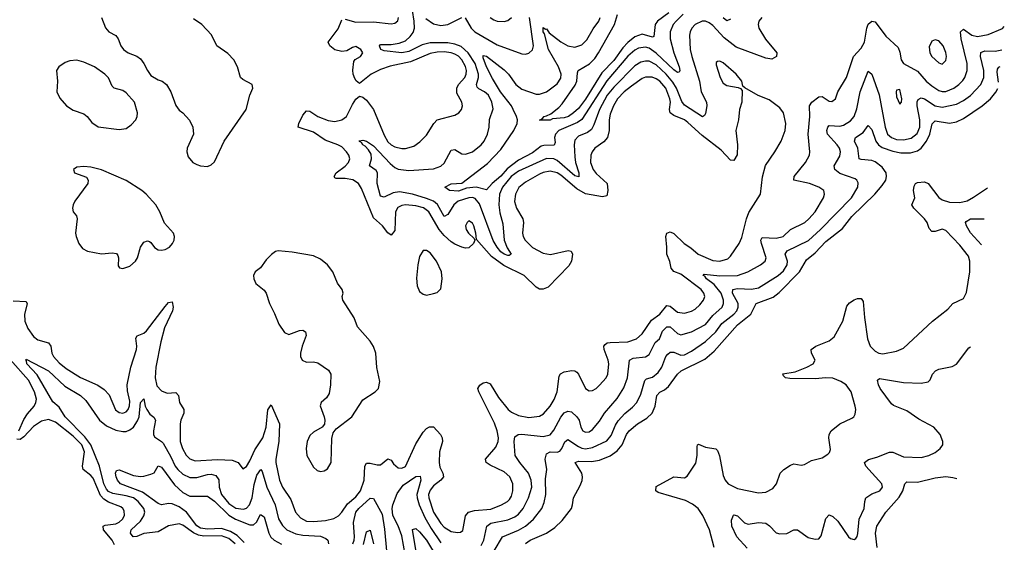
# Model space of a CAD drawing. Header units: inches. Extents: x 1449094 to 1618372, y 389908 to 534307.
# Tile 226 of 256: x 1600627 to 1606201, y 410699 to 413658. Entities that reach past the tile are written whole.
import ezdxf

# ---------------------------------------------------------------- set-up
doc = ezdxf.new("R2010")
doc.units = ezdxf.units.IN
doc.header["$MEASUREMENT"] = 0
doc.layers.add('B6401', color=7, linetype='Continuous')

msp = doc.modelspace()

# ---------------------------------------------------------------- linework, layer by layer
at = {"layer": 'B6401', "color": 5}
for points, elevation in [([(1601090.2, 413670), (1601112, 413612), (1601130.4, 413590), (1601170, 413568), (1601184.4, 413550), (1601199.6, 413510), (1601214.9, 413490), (1601241.3, 413470), (1601290, 413451.3), (1601310, 413436), (1601330.1, 413410.1), (1601349.5, 413369.5), (1601370, 413341.5), (1601410, 413317.8), (1601433.4, 413310), (1601457.1, 413290), (1601481.6, 413250), (1601510, 413171.3), (1601530, 413144.7), (1601550, 413131), (1601588.3, 413088.3), (1601606, 413050), (1601610.4, 413010), (1601574.3, 412930), (1601572.6, 412910), (1601581.1, 412881.1), (1601607.2, 412850), (1601630, 412837.8), (1601650, 412830.3), (1601690, 412827.4), (1601710, 412835.3), (1601730, 412853), (1601783.5, 412970), (1601908.7, 413150), (1601929.1, 413230.9), (1601946.3, 413270), (1601942, 413290), (1601890, 413318.7), (1601877.6, 413330), (1601859.3, 413390), (1601839.3, 413430), (1601805.6, 413465.6), (1601743.1, 413510), (1601712.7, 413572.7), (1601658.5, 413630), (1601610, 413662.9)], 520), ([(1602470, 413661.4), (1602530, 413643.7), (1602630, 413646.3), (1602730, 413635.2), (1602750, 413638), (1602767.9, 413652.1), (1602771.8, 413670)], 480), ([(1604827.4, 413670), (1604811.3, 413648.7), (1604808.1, 413630), (1604811.3, 413610), (1604848.4, 413548.4), (1604912.9, 413470), (1604911.8, 413450), (1604885.1, 413434.9), (1604850, 413439.4), (1604682.9, 413502.9), (1604614.9, 413554.9), (1604550, 413624.7), (1604530, 413640.5), (1604510, 413649.3), (1604490, 413649.9), (1604450, 413630.6), (1604432.3, 413610), (1604422.6, 413590), (1604418.9, 413570), (1604423.3, 413490), (1604431.2, 413450), (1604475.8, 413310), (1604485.4, 413250), (1604514.8, 413190), (1604517.7, 413170), (1604510, 413126.6), (1604504.3, 413115.7), (1604491.8, 413108.2), (1604390, 413173.5), (1604375.4, 413195.4), (1604344.5, 413270), (1604323.6, 413303.6), (1604286.7, 413350), (1604230, 413401.6), (1604190, 413422.3), (1604170, 413423.8), (1604143.2, 413416.8), (1604110, 413397.2), (1603990, 413276.3), (1603951.8, 413230), (1603908.4, 413150), (1603877.4, 413062.6), (1603863.3, 413036.7), (1603840.9, 413019.1), (1603790, 412999.1), (1603770, 412975.4), (1603765.5, 412950), (1603770, 412880.7), (1603774.2, 412850), (1603792.3, 412790), (1603792.7, 412767.3), (1603770, 412773.2), (1603670, 412860.4), (1603650, 412869.9), (1603610, 412871), (1603450, 412800.3), (1603409.7, 412770), (1603360.1, 412710), (1603343.3, 412670), (1603338.6, 412610), (1603344.3, 412564.3), (1603362, 412502), (1603370.1, 412410.1), (1603386.6, 412366.6), (1603408.8, 412330), (1603398.1, 412321.9), (1603390, 412321.9), (1603370, 412329.6), (1603350, 412344.2), (1603329, 412370), (1603308, 412408), (1603230, 412615.2), (1603204.8, 412644.8), (1603190.2, 412650.2), (1603170, 412649.9), (1603109.5, 412630), (1603084.2, 412610), (1603050, 412554.6), (1603030, 412543.5), (1602992.1, 412612.1), (1602970, 412630), (1602930, 412644.7), (1602850, 412669.3), (1602777, 412683), (1602741.6, 412678.4), (1602690, 412653.6), (1602670, 412658.3), (1602651.2, 412730), (1602652.7, 412790), (1602644.1, 412804.1), (1602607.6, 412830), (1602617.6, 412870), (1602615.8, 412895.8), (1602601.1, 412921.1), (1602582.1, 412942.1), (1602568.4, 412950), (1602562.3, 412962.3), (1602550, 412968.4), (1602548.8, 412971.2), (1602570, 412975.5), (1602589.8, 412970.2), (1602630, 412944), (1602724.1, 412844.1), (1602750, 412821), (1602770, 412810.6), (1602830, 412804.6), (1602970, 412814.3), (1603010, 412829.3), (1603030, 412844.7), (1603070, 412919), (1603090, 412922.8), (1603130, 412899), (1603150, 412896), (1603190, 412910.3), (1603238.5, 412950), (1603255.5, 412970), (1603274.4, 413010), (1603283.8, 413050), (1603287, 413093), (1603307.2, 413152.8), (1603299.5, 413190), (1603281.3, 413230), (1603258.5, 413250), (1603225.7, 413265.7), (1603216.4, 413276.4), (1603211.9, 413290), (1603223.4, 413330), (1603224.1, 413350), (1603205, 413410), (1603166, 413470), (1603125.3, 413505.3), (1603090, 413519.5), (1603050, 413526), (1602950, 413527.5), (1602904.8, 413515.2), (1602830, 413478.6), (1602790, 413470.4), (1602690, 413482.4), (1602671.5, 413490), (1602662.7, 413510), (1602670, 413517.8), (1602730, 413517.7), (1602775.4, 413524.6), (1602810, 413539.1), (1602838, 413562), (1602853.9, 413586.1), (1602861, 413610), (1602859.9, 413650), (1602849.9, 413710.1)], 460), ([(1602925.4, 413665.4), (1602970, 413634.2), (1603010, 413625.5), (1603049.6, 413630), (1603130, 413670.1)], 460), ([(1604382.5, 413690), (1604343.4, 413650), (1604326.3, 413630), (1604309.1, 413590), (1604310.1, 413550), (1604329.4, 413469.4), (1604359.8, 413390), (1604364.7, 413370), (1604359.3, 413360.7), (1604350, 413358.5), (1604330, 413374.2), (1604230, 413468), (1604190, 413495.8), (1604170, 413501.9), (1604130, 413496), (1604110, 413484.9), (1604070, 413451.2), (1603950, 413311.5), (1603810, 413092.7), (1603783.7, 413076.3), (1603679.8, 413030), (1603659.1, 413010), (1603655, 412990), (1603657.5, 412962.5), (1603652.1, 412947.9), (1603594, 412946), (1603578.8, 412941.2), (1603530, 412904.2), (1603450, 412862.5), (1603386.4, 412813.6), (1603350, 412772.1), (1603301.4, 412730), (1603270, 412695.3), (1603210, 412708.7), (1603156.9, 412703.1), (1603110, 412687.1), (1603059.5, 412690), (1603034, 412710), (1603070, 412729.1), (1603130, 412731.6), (1603275.6, 412844.4), (1603350, 412922.5), (1603424.2, 413030), (1603443, 413070), (1603444.4, 413090), (1603438.8, 413110), (1603420.3, 413150), (1603410.2, 413170.2), (1603348.6, 413248.6), (1603304.1, 413324.1), (1603270, 413390.8), (1603250, 413442), (1603250, 413455.8), (1603270, 413450.8), (1603370, 413374.7), (1603394.4, 413350), (1603435.7, 413290), (1603470, 413264.8), (1603550, 413236.6), (1603570, 413235.3), (1603610, 413250.2), (1603670, 413294.5), (1603690, 413326), (1603692.4, 413350), (1603677.6, 413390), (1603619.9, 413490), (1603597.4, 413577.4), (1603589.9, 413590), (1603590, 413613.4), (1603603.9, 413603.9), (1603610, 413605.3), (1603624.4, 413584.4), (1603690, 413532.2), (1603730, 413510.1), (1603770, 413501.6), (1603810, 413515.6), (1603837.1, 413542.9), (1603873.7, 413606.3), (1603906.2, 413650), (1603912.6, 413670)], 440), ([(1603147.8, 413667.8), (1603181.9, 413610), (1603204.1, 413590), (1603330, 413515.4), (1603470, 413465.2), (1603490, 413462.8), (1603510, 413467.9), (1603530, 413487), (1603535.2, 413510), (1603512.2, 413670)], 460), ([(1603290.8, 413670.8), (1603310, 413657.8), (1603330, 413650.2), (1603370, 413647.9), (1603390, 413653.1), (1603410, 413670.4)], 480), ([(1604302.6, 413697.4), (1604236.9, 413650), (1604224.6, 413630), (1604217.1, 413562.9), (1604210, 413558.3), (1604150, 413576.8), (1604110, 413560.8), (1604070, 413528.1), (1604042, 413498), (1603990, 413427.3), (1603923, 413357), (1603830, 413207.7), (1603790, 413155.5), (1603762, 413130), (1603734.3, 413110), (1603710, 413103.1), (1603643.4, 413096.6), (1603629.8, 413089.8), (1603569.6, 413089.6), (1603584, 413096), (1603595.3, 413110), (1603610, 413112.6), (1603634.5, 413125.5), (1603679.8, 413160.2), (1603698.1, 413181.9), (1603772, 413288), (1603780.6, 413310), (1603783.7, 413356.3), (1603788.7, 413370), (1603852.3, 413407.7), (1603881.9, 413438.1), (1603904.3, 413470), (1603994.2, 413630), (1604011.9, 413688.1)], 420), ([(1604650, 413660.4), (1604630, 413651.5), (1604610, 413668)], 440), ([(1600590, 412066.6), (1600663.1, 412063.1), (1600668.9, 412048.9), (1600654.4, 411990), (1600655.7, 411950), (1600672.7, 411910), (1600704.5, 411864.5), (1600730, 411845.8), (1600790, 411828.9), (1600803.5, 411810), (1600808.1, 411770), (1600818.4, 411750), (1600850, 411715), (1600890, 411683.2), (1600970, 411631.8), (1601068.5, 411588.5), (1601104, 411564), (1601132.9, 411532.9), (1601169.6, 411449.6), (1601190, 411434.3), (1601210, 411430.2), (1601230, 411436.6), (1601241.2, 411450), (1601248.9, 411471.1), (1601250, 411497.2), (1601237.1, 411557.1), (1601235.5, 411590), (1601255.4, 411690), (1601287, 411790), (1601289.3, 411810), (1601284.6, 411855.4), (1601291.9, 411868.1), (1601330, 411882.9), (1601344.6, 411895.4), (1601450, 412034.4), (1601470, 412055.6), (1601490, 412060.7), (1601495.4, 412030), (1601490.9, 412010), (1601446.9, 411913.1), (1601425.7, 411834.3), (1601397.7, 411690), (1601393.2, 411630), (1601403.8, 411583.8), (1601430, 411556), (1601462.4, 411542.4), (1601510, 411547.3), (1601526.5, 411530), (1601532, 411490), (1601556.6, 411450), (1601556.2, 411430), (1601538.2, 411390), (1601535.1, 411370), (1601535.7, 411270), (1601549.1, 411230), (1601570, 411192.3), (1601590.5, 411170.5), (1601620.8, 411160.8), (1601747.4, 411167.4), (1601830, 411164.3), (1601862.8, 411150), (1601890, 411114.9), (1601910, 411128.8), (1601930, 411159.7), (1601958.4, 411221.6), (1602002.3, 411290), (1602021.4, 411350), (1602030.7, 411449.3), (1602050, 411477.1), (1602098.3, 411370), (1602093.2, 411270), (1602077.2, 411170), (1602077.4, 411150), (1602096.6, 411050), (1602113.6, 411010), (1602161, 410941), (1602189, 410869), (1602216.6, 410836.6), (1602250, 410819.2), (1602290, 410816.4), (1602357.9, 410822.1), (1602405.9, 410834.1), (1602430.9, 410849.1), (1602450, 410868.8), (1602483.1, 410916.9), (1602530, 410956.3), (1602556.3, 410990), (1602576.1, 411050), (1602581.3, 411130), (1602590, 411146.9), (1602610, 411147.6), (1602650, 411137.8), (1602670, 411137.7), (1602710, 411171.3), (1602730, 411163.6), (1602742.9, 411142.9), (1602770, 411120.4), (1602790, 411117.9), (1602810, 411128.6), (1602870, 411256.2), (1602910, 411322.6), (1602930, 411343.1), (1602947.5, 411352.5), (1602970, 411351.7), (1603009, 411310), (1603018.8, 411290), (1603019.8, 411270), (1603003.7, 411210), (1603001.5, 411150), (1603004.5, 411124.5), (1603021.6, 411090), (1603025.7, 411070), (1603010.2, 411050), (1602970, 411018.3), (1602950, 410993.5), (1602941.7, 410970), (1602942.3, 410950), (1602969.4, 410870), (1603010, 410804.2), (1603030, 410785.1), (1603070, 410759), (1603105.6, 410754.4), (1603123, 410757), (1603135.2, 410764.8), (1603151.1, 410848.9), (1603167.2, 410870), (1603201.3, 410878.7), (1603293.1, 410886.9), (1603355, 410910), (1603389, 410930), (1603398.8, 410941.2), (1603410, 410960.3), (1603417.7, 410990), (1603418, 411030), (1603400.7, 411070), (1603370, 411098.1), (1603290, 411134.9), (1603266.8, 411150), (1603263.5, 411170), (1603322.8, 411237.2), (1603336.3, 411270), (1603336.7, 411290), (1603329.6, 411330), (1603313.8, 411373.8), (1603225.6, 411550), (1603220.4, 411570), (1603230.9, 411589.1), (1603250, 411601.7), (1603270, 411605.7), (1603290, 411595.8), (1603337.7, 411517.7), (1603391.5, 411450), (1603410, 411435.1), (1603450, 411415.9), (1603510, 411404.8), (1603570, 411412.9), (1603593, 411427), (1603630, 411468.6), (1603653.1, 411506.9), (1603669.4, 411550), (1603681.1, 411638.9), (1603688.1, 411651.9), (1603710, 411663.8), (1603751.8, 411671.8), (1603770, 411669), (1603781.6, 411661.6), (1603791, 411651), (1603830.2, 411570.2), (1603850, 411556.9), (1603870, 411557.8), (1603890, 411569.3), (1603910, 411589.2), (1603946, 411630), (1603956, 411650), (1603962.5, 411710), (1603958.9, 411730), (1603935.2, 411790), (1603933.8, 411810), (1603940.6, 411819.4), (1603952.5, 411827.5), (1603969.3, 411830.7), (1604070, 411834.1), (1604118.7, 411850), (1604150, 411879.7), (1604202.6, 411957.4), (1604250, 411990.1), (1604290, 412039.3), (1604310, 412035), (1604350, 412002.7), (1604390, 411997), (1604430, 412007.5), (1604450, 412019.4), (1604477.1, 412042.9), (1604498.2, 412070), (1604505, 412090), (1604500.6, 412110), (1604484.5, 412130), (1604370, 412217.3), (1604330, 412232.9), (1604315.2, 412250), (1604307.8, 412287.8), (1604289.9, 412330), (1604290.9, 412370), (1604284.6, 412430), (1604290.7, 412449.3), (1604310, 412456.8), (1604330, 412447.5), (1604388.5, 412390), (1604425.6, 412365.6), (1604467.3, 412330), (1604550, 412294.4), (1604590, 412291.3), (1604635.6, 412304.4), (1604650, 412318.5), (1604700.7, 412390), (1604715.4, 412424.6), (1604740.9, 412530), (1604754.6, 412565.4), (1604821.2, 412670), (1604831.4, 412768.6), (1604848.1, 412831.9), (1604902.2, 412910), (1604936.8, 412970), (1604960.7, 413030), (1604963.5, 413070), (1604951.1, 413130), (1604930, 413158.3), (1604870, 413204), (1604807.7, 413227.7), (1604731.9, 413271.9), (1604721.2, 413281.2), (1604714, 413310), (1604683.1, 413350), (1604610, 413413.5), (1604590, 413423.6), (1604578, 413422), (1604570, 413415.3), (1604570, 413402), (1604591.5, 413330), (1604610, 413297.6), (1604630, 413284.9), (1604694.4, 413274.4), (1604707.5, 413267.5), (1604716, 413256), (1604715.3, 413190), (1604701.7, 413150), (1604696.9, 413090), (1604681.2, 413030), (1604689.5, 412950), (1604687.9, 412892.1), (1604670, 412861.5), (1604650, 412863.1), (1604598.2, 412918.2), (1604490, 413002.2), (1604410, 413075.8), (1604390, 413090.3), (1604330, 413115.8), (1604309.9, 413129.9), (1604306.3, 413150), (1604310.9, 413190), (1604308.1, 413210), (1604283.8, 413270), (1604250, 413309.4), (1604230, 413323.7), (1604207.4, 413332.6), (1604170, 413333), (1604150, 413324.7), (1604090, 413282), (1604049.1, 413250), (1604010.9, 413210), (1603988.2, 413170), (1603970, 413123.5), (1603963.9, 413090), (1603964.5, 413030), (1603954.2, 412990), (1603934.5, 412965.5), (1603883.3, 412930), (1603867.9, 412910), (1603860.3, 412890), (1603859, 412850), (1603873.7, 412810), (1603890, 412787.6), (1603951.6, 412730), (1603956.7, 412690), (1603950, 412659.8), (1603925.2, 412654.8), (1603830, 412671.6), (1603780.5, 412700.5), (1603690, 412778.1), (1603669.5, 412790.5), (1603630, 412799.5), (1603590, 412791.8), (1603570, 412783), (1603490, 412738.2), (1603452.9, 412707.1), (1603433.3, 412670), (1603428.6, 412628.6), (1603438.7, 412590), (1603475.1, 412530), (1603479.5, 412510), (1603472.9, 412450), (1603476.6, 412430), (1603488.8, 412408.8), (1603530, 412368.1), (1603590, 412335), (1603631.1, 412328.9), (1603731.8, 412351.8), (1603747.8, 412347.8), (1603756.5, 412330), (1603751, 412290), (1603735.8, 412264.2), (1603617.6, 412142.4), (1603590, 412131.7), (1603570, 412132.9), (1603550, 412142.7), (1603483.4, 412210), (1603366.7, 412266.7), (1603297.7, 412317.7), (1603213.1, 412413.1), (1603209.3, 412450), (1603196.8, 412490), (1603190, 412506.6), (1603170, 412518.7), (1603159.3, 412510), (1603150.4, 412490), (1603154.9, 412470), (1603168.4, 412450), (1603199.8, 412419.8), (1603202.8, 412410), (1603195.5, 412390), (1603170, 412366), (1603150, 412364.1), (1603130, 412369.4), (1603090, 412386.8), (1603070, 412400.9), (1603030, 412436.8), (1603001.9, 412470), (1602942.6, 412570), (1602912.3, 412592.3), (1602870, 412603.4), (1602810, 412609.5), (1602790, 412606.5), (1602766.5, 412593.5), (1602754.5, 412570), (1602750, 412464), (1602730, 412438.7), (1602710, 412451.8), (1602681.2, 412490), (1602630, 412535.9), (1602561.1, 412701.1), (1602544.8, 412730), (1602512, 412752), (1602470, 412758.7), (1602418, 412758), (1602410, 412762.7), (1602407.9, 412770), (1602417.4, 412790), (1602470, 412828.9), (1602488, 412850), (1602494.9, 412870), (1602490.5, 412890), (1602477.7, 412910), (1602450, 412937.1), (1602427.1, 412950), (1602355.8, 412975.8), (1602290, 413021.2), (1602203.1, 413050), (1602206.2, 413070), (1602230, 413117), (1602250, 413141.7), (1602270, 413140.8), (1602314, 413110), (1602372.2, 413087.8), (1602410, 413081.5), (1602451.3, 413090), (1602477.4, 413110), (1602510, 413177.1), (1602530, 413207.7), (1602550, 413224), (1602570, 413219.1), (1602590, 413201.3), (1602630, 413148.8), (1602690, 413003.1), (1602710, 412966.7), (1602730, 412948.6), (1602750, 412938), (1602790, 412927.7), (1602811.5, 412928.5), (1602858.3, 412941.7), (1602892.9, 412967.1), (1602930, 413004.2), (1602970.4, 413069.6), (1602990, 413090.2), (1603090, 413117.6), (1603112.4, 413130), (1603128.5, 413150), (1603133.6, 413170), (1603129.8, 413190), (1603102.3, 413242.3), (1603100.9, 413270), (1603111.1, 413290), (1603146.9, 413330), (1603154.6, 413350), (1603155.5, 413370), (1603150, 413393.3), (1603130.7, 413430), (1603110, 413451.4), (1603090, 413462.5), (1603070, 413469.9), (1603030, 413475.3), (1602990, 413474.2), (1602950, 413466.7), (1602840, 413420), (1602724.7, 413395.3), (1602670, 413376.4), (1602616.9, 413350), (1602550, 413297.2), (1602531.5, 413311.5), (1602524.2, 413324.2), (1602514.7, 413350), (1602512.5, 413372.5), (1602518.9, 413421.1), (1602526.7, 413433.3), (1602555.8, 413450), (1602569.6, 413470), (1602557.7, 413490), (1602530, 413506.3), (1602510, 413501.3), (1602477.8, 413482.2), (1602450, 413477.8), (1602410, 413487.5), (1602381.7, 413510), (1602372.8, 413530), (1602430, 413606.7), (1602450, 413658)], 480), ([(1603238.5, 410681.5), (1603255, 410710), (1603270.6, 410790), (1603293.3, 410806.7), (1603390, 410825.9), (1603430, 410842.3), (1603450, 410857.5), (1603477.4, 410890), (1603508, 410950), (1603525.9, 411010), (1603523, 411050), (1603506.3, 411090), (1603457.3, 411150), (1603432.2, 411190), (1603425.7, 411270), (1603430, 411296.4), (1603449.4, 411310), (1603468.7, 411311.3), (1603590, 411296.9), (1603630, 411308.1), (1603650, 411332.8), (1603690, 411408), (1603710, 411432), (1603730, 411441.9), (1603750, 411437), (1603781.7, 411410), (1603793.8, 411390), (1603804.1, 411350), (1603814.9, 411330), (1603830, 411321.8), (1603850, 411325), (1603870, 411337.2), (1603910, 411385.5), (1603938, 411430), (1604010, 411513.7), (1604047.1, 411572.9), (1604068.3, 411630), (1604078.4, 411730), (1604099.3, 411740.7), (1604170, 411748.9), (1604190, 411761.3), (1604225.2, 411830), (1604249, 411851), (1604266.2, 411893.8), (1604290, 411918.1), (1604310, 411917.9), (1604350, 411880.4), (1604370, 411874.1), (1604430, 411890.7), (1604510, 411931.4), (1604550, 411982.3), (1604603.8, 412030), (1604611.7, 412050), (1604611.9, 412070), (1604597.4, 412110), (1604557.6, 412157.6), (1604514.9, 412190), (1604505, 412205), (1604496, 412210), (1604502.3, 412217.7), (1604590, 412207), (1604690, 412210.1), (1604749, 412231), (1604821.1, 412270), (1604847.6, 412290), (1604853.6, 412310), (1604825.6, 412390), (1604823.4, 412410), (1604830, 412423.7), (1604910, 412420.1), (1604948.4, 412430), (1604990, 412470.1), (1605070.8, 412510), (1605094.8, 412530), (1605129.8, 412570), (1605176.8, 412650), (1605183.5, 412670), (1605178.3, 412690), (1605151.8, 412710), (1605098.4, 412730), (1605009.6, 412750), (1605011.1, 412770), (1605076.1, 412850), (1605098.2, 412890), (1605100.8, 412910), (1605091, 413010), (1605099.1, 413110), (1605098.5, 413170), (1605111.9, 413190), (1605150, 413220.7), (1605170, 413222.4), (1605210, 413196.5), (1605225.4, 413194.6), (1605245.6, 413210), (1605258.7, 413250), (1605307, 413330), (1605346.5, 413450), (1605390, 413496.8), (1605409.2, 413530), (1605421.8, 413610), (1605430, 413632.4), (1605450, 413650.3), (1605470, 413644.9), (1605530, 413563.7), (1605600.1, 413500.1), (1605610, 413474.8), (1605616.5, 413430), (1605630.2, 413410.2), (1605710, 413366.6), (1605759, 413310), (1605790, 413283.4), (1605830, 413257.5), (1605850, 413250.6), (1605870, 413251.1), (1605915.9, 413270), (1605943.9, 413290), (1605966.3, 413313.7), (1605977.3, 413330), (1605991.4, 413370), (1605990.4, 413410), (1605955.9, 413550), (1605952.4, 413590), (1605970, 413603.9), (1606016.9, 413570), (1606050, 413562.8), (1606110, 413573.4), (1606190, 413608.6), (1606200.9, 413619.8)], 460), ([(1603312.6, 410650), (1603359.4, 410730), (1603450, 410766.7), (1603489.7, 410790.3), (1603535.7, 410830), (1603582, 410890), (1603596.4, 410923.6), (1603604.7, 410970), (1603602.5, 411057.5), (1603610.7, 411110), (1603602.2, 411170), (1603610, 411200.1), (1603629.1, 411210.9), (1603670, 411209.6), (1603684.5, 411215.5), (1603696.7, 411230), (1603713.3, 411266.7), (1603730, 411280.2), (1603790, 411241.2), (1603810, 411231.6), (1603830, 411228.3), (1603870, 411235.7), (1603950, 411272.4), (1603976.1, 411303.9), (1603998.9, 411361.1), (1604014.2, 411385.8), (1604051.7, 411428.3), (1604096.4, 411463.6), (1604119.6, 411490), (1604142.8, 411537.2), (1604165.3, 411614.7), (1604175.6, 411624.4), (1604210, 411634.6), (1604240.7, 411659.3), (1604261.8, 411690), (1604285.1, 411750), (1604296.1, 411763.9), (1604310, 411775.7), (1604330, 411775.2), (1604370, 411757.4), (1604390, 411760.1), (1604430, 411781.5), (1604510, 411835.8), (1604567, 411890), (1604602.1, 411937.9), (1604670, 411990), (1604685.8, 412010), (1604694.3, 412030), (1604693.8, 412050), (1604662.7, 412110), (1604663.2, 412130), (1604690, 412135.6), (1604770, 412131.5), (1604810, 412139.1), (1604920.5, 412210), (1604950, 412236.4), (1604971.8, 412270), (1604972.8, 412290), (1604959.6, 412330), (1604971.3, 412348.7), (1605092.6, 412407.4), (1605160.4, 412470), (1605336.1, 412650), (1605371.3, 412710), (1605373.9, 412733.9), (1605366.2, 412750), (1605356.8, 412756.8), (1605270, 412787.9), (1605241, 412810), (1605236.8, 412830), (1605270, 412885.8), (1605274, 412910), (1605267.5, 412930), (1605253.8, 412950), (1605200.4, 413010), (1605196.2, 413030), (1605201.4, 413050), (1605210, 413058.3), (1605270, 413055.9), (1605290, 413061.5), (1605330, 413085.8), (1605350, 413109.4), (1605366.4, 413153.6), (1605384.1, 413250), (1605430, 413366.4), (1605450, 413350.3), (1605491.5, 413231.5), (1605525.7, 413050), (1605540.1, 413010), (1605562.3, 412990), (1605590, 412979.4), (1605630, 412977.1), (1605672.9, 412987.1), (1605707.2, 413012.8), (1605722.8, 413050), (1605721.8, 413090), (1605707.1, 413170), (1605707.8, 413192.2), (1605713.9, 413206.1), (1605730, 413216.3), (1605749.8, 413210.2), (1605810, 413170.5), (1605850, 413163.2), (1605930, 413180.1), (1605970, 413200.3), (1606010, 413228.6), (1606067.5, 413290), (1606084.8, 413330), (1606085.2, 413370), (1606066.1, 413450), (1606068.1, 413471.9), (1606090, 413482), (1606150, 413478.9), (1606187, 413487.5)], 440), ([(1606167.7, 413303.6), (1606159.9, 413360.1), (1606162.6, 413377.4), (1606170.3, 413389.7), (1606177.1, 413393.3)], 420), ([(1603490, 410692.6), (1603516, 410710), (1603610, 410749.5), (1603656.6, 410783.4), (1603697.5, 410822.5), (1603749.8, 410890.2), (1603756.8, 410910), (1603761.5, 410950), (1603800.5, 411019.5), (1603811.7, 411048.3), (1603813.5, 411070), (1603809.2, 411090), (1603771.6, 411150), (1603790, 411158.4), (1603864, 411156), (1603910, 411164.1), (1603970, 411189), (1604010, 411217.3), (1604037.7, 411250), (1604062.9, 411310), (1604076.3, 411330), (1604124.4, 411370), (1604177.8, 411402.2), (1604207.4, 411430), (1604223.6, 411470), (1604234, 411530), (1604250, 411548.8), (1604277.4, 411562.6), (1604299.2, 411580.8), (1604350, 411650.2), (1604372, 411670), (1604504.7, 411735.3), (1604559, 411781), (1604690.8, 411930), (1604765.3, 411990), (1604795.9, 412050), (1604892.4, 412087.6), (1604926.8, 412113.2), (1605040.7, 412230), (1605081.2, 412298.8), (1605130, 412338.3), (1605190, 412402.1), (1605284.9, 412475.1), (1605337.2, 412542.8), (1605468.3, 412670), (1605510, 412719.1), (1605529.9, 412750), (1605534.1, 412770), (1605531.5, 412790), (1605510, 412823.1), (1605470, 412853.6), (1605450, 412861.4), (1605390, 412865.4), (1605379.7, 412870), (1605371.1, 412931.1), (1605352.4, 412970), (1605359.2, 412990), (1605401.8, 413018.2), (1605430, 413059.5), (1605450, 413037), (1605473.6, 412970), (1605488.8, 412948.8), (1605510, 412934.2), (1605570, 412914), (1605615.1, 412904.9), (1605670, 412903.8), (1605710, 412915.9), (1605730, 412930.6), (1605761.3, 412970), (1605779.4, 413010), (1605792.6, 413067.4), (1605810, 413085.9), (1605890, 413071.7), (1605930, 413079.6), (1605970, 413099.1), (1606076, 413170), (1606123, 413210), (1606153.3, 413246.7), (1606164, 413269.2)], 420), ([(1604559.1, 410670), (1604532.1, 410770), (1604494.5, 410850), (1604467, 410890), (1604435.5, 410915.5), (1604395.7, 410935.7), (1604241.4, 410981.4), (1604229, 410990), (1604230, 411015.3), (1604329.8, 411070.2), (1604390, 411063.1), (1604406.3, 411073.7), (1604453.6, 411146.4), (1604462, 411190), (1604461.5, 411238.5), (1604464.2, 411250), (1604470, 411254.3), (1604510, 411237), (1604568.4, 411228.4), (1604577.7, 411217.7), (1604588.8, 411188.8), (1604610, 411077), (1604621.2, 411050), (1604637.5, 411030), (1604690, 411004.2), (1604810, 410979.6), (1604850, 410983.1), (1604890, 411003.8), (1604911.5, 411030), (1604932, 411090), (1604952.3, 411110), (1604990, 411135.3), (1605010, 411143.1), (1605050, 411136), (1605070, 411138.5), (1605110, 411162.8), (1605170, 411176.4), (1605202.6, 411197.4), (1605212.1, 411207.9), (1605216.4, 411223.6), (1605206.8, 411290), (1605209.1, 411310), (1605220.3, 411330), (1605270, 411368.9), (1605338.4, 411401.6), (1605349.5, 411410), (1605356.2, 411423.8), (1605360.5, 411450), (1605357.2, 411470), (1605334.6, 411550), (1605306.5, 411590), (1605275.9, 411610), (1605230, 411627.9), (1605190, 411629.6), (1605130, 411623.4), (1604987.1, 411627.1), (1604962.7, 411630), (1604950, 411640.9), (1604947.8, 411652.2), (1605016.2, 411663.8), (1605082.9, 411690), (1605118.3, 411710), (1605129.7, 411730), (1605109.7, 411770), (1605108.3, 411790), (1605134, 411810), (1605210, 411839.2), (1605237.7, 411862.3), (1605286.5, 411950), (1605310, 412036.3), (1605324.9, 412055.1), (1605350, 412071.6), (1605370, 412079.5), (1605390, 412079.1), (1605401.3, 412061.3), (1605408.6, 411971.4), (1605427, 411850), (1605441.7, 411810), (1605470, 411780.2), (1605490, 411769.4), (1605514, 411766), (1605590, 411780.2), (1605630, 411798.5), (1605794.5, 411950), (1605881.3, 412018.7), (1605910, 412050.2), (1605970, 412079.3), (1605986.9, 412113.1), (1606005.2, 412230), (1606006.2, 412290), (1605998.8, 412318.8), (1605950, 412381.5), (1605870, 412463.8), (1605850, 412471.4), (1605810, 412459.4), (1605790, 412458), (1605776.2, 412476.2), (1605763.4, 412510), (1605749.3, 412530), (1605689.1, 412590), (1605677.2, 412610), (1605694.2, 412650), (1605687.5, 412690), (1605690, 412714.9), (1605698.5, 412730), (1605710, 412735.8), (1605750, 412740.6), (1605770, 412730.2), (1605830, 412651.8), (1605850, 412638.3), (1605890, 412624.4), (1605950, 412622.3), (1605990, 412632.6), (1606027.4, 412652.6), (1606104.9, 412706.6)], 380), ([(1606071, 412383.9), (1606010, 412451.2), (1605987.2, 412490), (1605982, 412510), (1605984.5, 412515.5), (1606010, 412530.2), (1606086.4, 412530.2)], 360), ([(1604745.7, 410665.7), (1604687.1, 410730), (1604657.4, 410790), (1604656, 410824), (1604668, 410852), (1604670, 410854.4), (1604690, 410849), (1604729.1, 410809.1), (1604750, 410801.7), (1604810, 410810.6), (1604850, 410806.7), (1604871.8, 410791.8), (1604910, 410752.6), (1604930, 410746.3), (1604970, 410748), (1605010, 410769.1), (1605030, 410769), (1605090, 410725.3), (1605130, 410716.5), (1605150, 410718.7), (1605164, 410736), (1605190, 410834), (1605210, 410854.9), (1605230, 410844.4), (1605257.9, 410817.9), (1605319.5, 410730), (1605330, 410720.9), (1605350, 410714), (1605359.8, 410720.2), (1605368.4, 410731.6), (1605372.3, 410747.7), (1605379, 410830), (1605408.2, 410890), (1605411.1, 410928.9), (1605417.4, 410950), (1605450, 410973), (1605495.4, 410990), (1605510.8, 411010), (1605508.3, 411030), (1605417.2, 411130), (1605410, 411150.4), (1605431.6, 411168.4), (1605479.9, 411180.1), (1605550, 411209.2), (1605570, 411209.2), (1605630, 411183), (1605730, 411179), (1605773.2, 411190), (1605810, 411207), (1605838, 411230), (1605852.3, 411250), (1605852.3, 411270), (1605837.6, 411310), (1605802.6, 411350), (1605716.6, 411396.6), (1605650, 411442.2), (1605572.9, 411472.9), (1605562.3, 411482.3), (1605498.9, 411570), (1605487.8, 411590), (1605482.8, 411617.2), (1605493.6, 411626.4), (1605630, 411602.8), (1605730, 411600.1), (1605770, 411606.9), (1605781.4, 411618.6), (1605795.3, 411650), (1605811.1, 411668.9), (1605830, 411678.5), (1605905.5, 411694.5), (1605930, 411706.7), (1606000.7, 411799.3), (1606010.2, 411806.2)], 360), ([(1600622.6, 411330), (1600650, 411394.4), (1600670, 411426.4), (1600707.7, 411470), (1600718.6, 411490), (1600721.9, 411510), (1600710.8, 411550), (1600675.8, 411615.8), (1600573.5, 411733.5)], 480), ([(1601846.8, 410690), (1601810, 410719.7), (1601770, 410735.9), (1601670, 410733.8), (1601639.7, 410739.7), (1601611.4, 410751.4), (1601550, 410795.2), (1601530, 410802.4), (1601470, 410792.1), (1601410, 410758.1), (1601330, 410747.8), (1601290, 410730.6), (1601269.5, 410729.5), (1601253.2, 410750), (1601258.4, 410770), (1601310, 410819.1), (1601330, 410848), (1601334.5, 410870), (1601329.4, 410890), (1601297.9, 410930), (1601270, 410949.9), (1601230, 410962.1), (1601154.2, 410974.2), (1601130, 410986.3), (1601118.6, 410998.6), (1601102.5, 411030), (1601079.3, 411130), (1601030, 411250), (1600996.2, 411296.2), (1600884.5, 411410), (1600850, 411463.5), (1600814.9, 411494.9), (1600726, 411646), (1600667.4, 411710), (1600665.9, 411725.9), (1600660.7, 411730), (1600664, 411736), (1600790, 411668.8), (1600882.4, 411582.4), (1600970.7, 411530), (1601001.1, 411501.1), (1601078.7, 411390), (1601118.5, 411358.5), (1601170, 411333.8), (1601210, 411325.2), (1601230, 411326.6), (1601250, 411334.6), (1601270, 411350.7), (1601294, 411386), (1601303.1, 411410), (1601310, 411490.8), (1601330, 411510.5), (1601337.9, 411470), (1601346.7, 411450), (1601364.2, 411424.2), (1601386.6, 411406.6), (1601395.5, 411390), (1601383.6, 411330), (1601384.2, 411310), (1601390, 411295.6), (1601430, 411270.2), (1601439.1, 411259.1), (1601482.8, 411182.8), (1601506.1, 411130), (1601521.5, 411110), (1601550, 411085.1), (1601590, 411064.8), (1601630, 411066.4), (1601690, 411083.4), (1601710, 411084.6), (1601736.4, 411076.4), (1601753.3, 411053.3), (1601756.7, 411010), (1601769.7, 410970), (1601810, 410918.7), (1601850, 410892.6), (1601893.7, 410886.3), (1601910, 410891.3), (1601928.6, 410911.4), (1601942.2, 410950), (1601954.4, 411025.6), (1601970, 411078), (1601991, 411111), (1601998.7, 411098.7), (1602026, 411010), (1602072.8, 410910), (1602092.4, 410832.4), (1602113.8, 410793.8), (1602138.4, 410770), (1602190, 410746.2), (1602230, 410739.2), (1602330, 410733.1), (1602360.5, 410720.5), (1602371, 410710), (1602375.5, 410690)], 460), ([(1601164.1, 410684.1), (1601149.4, 410710), (1601101, 410770), (1601099.8, 410790), (1601110, 410795.4), (1601170, 410804.1), (1601190, 410813.6), (1601209.2, 410830), (1601219.2, 410850), (1601217.2, 410877.2), (1601210.6, 410890), (1601198.7, 410898.7), (1601130, 410926.7), (1601103.3, 410943.3), (1601083.3, 410963.3), (1601041.7, 411061.7), (1601030, 411076.6), (1600986.5, 411110), (1600982.4, 411130), (1600993.4, 411210), (1600979.2, 411250), (1600930, 411300.5), (1600830, 411378.8), (1600790, 411393.2), (1600750, 411385.5), (1600704.7, 411355.3), (1600650, 411296.3), (1600630, 411281.4), (1600610, 411282)], 480), ([(1601897.9, 410697.9), (1601857.7, 410737.7), (1601820, 410760), (1601770, 410776.3), (1601690, 410773.4), (1601650, 410779.6), (1601630, 410792.8), (1601570.2, 410870.2), (1601530, 410899.8), (1601490, 410915.6), (1601470, 410917.5), (1601430, 410910.7), (1601410, 410918.2), (1601322.1, 410982.1), (1601196.8, 411030), (1601180.3, 411050), (1601172.2, 411070), (1601169.9, 411090.1), (1601174.8, 411105.2), (1601190, 411108.5), (1601270, 411076.5), (1601310, 411071.2), (1601330, 411073.2), (1601370, 411083.6), (1601387.1, 411092.9), (1601410, 411131.7), (1601430, 411123.2), (1601503.8, 411023.8), (1601550, 410980.1), (1601590, 410960.7), (1601690, 410960.8), (1601730, 410931), (1601810, 410852.1), (1601849.2, 410829.2), (1601930, 410796.9), (1601950, 410797.3), (1601966.8, 410813.2), (1601990, 410856.9), (1602010, 410843.1), (1602037.1, 410750), (1602048.2, 410728.2), (1602066.4, 410710), (1602107.9, 410687.9)], 440), ([(1602808.8, 410630), (1602790, 410735.8), (1602770, 410792.3), (1602739.9, 410850), (1602735, 410890), (1602738.7, 410910), (1602764.5, 410975.5), (1602797.3, 411022.7), (1602870, 411071), (1602893, 411073), (1602898.3, 411050), (1602875.1, 410970), (1602876.2, 410950), (1602888.1, 410910), (1602919.7, 410839.7), (1602956.3, 410776.3), (1603010, 410696.4)], 460), ([(1605480.5, 410670), (1605472.1, 410750), (1605479.9, 410790), (1605529.8, 410870), (1605605, 410955), (1605627.1, 410990), (1605637.4, 411030), (1605650, 411041.7), (1605710, 411039.2), (1605810, 411064.1), (1605870, 411071.3), (1605910, 411066.3), (1605931.9, 411060.7)], 340), ([(1602513.2, 410690), (1602520.3, 410710), (1602522.5, 410730), (1602515.6, 410810), (1602530.4, 410870), (1602546, 410890), (1602610, 410949.4), (1602630, 410946.2), (1602678, 410858), (1602692.8, 410772.8), (1602704.2, 410650)], 460), ([(1602573.9, 410686.1), (1602590, 410757.1), (1602610, 410768.2), (1602629.2, 410689.2)], 440), ([(1602870, 410655.1), (1602850, 410771), (1602870, 410777.4), (1602890, 410758.4), (1602930, 410710.8), (1602990.9, 410610)], 440)]:
    msp.add_lwpolyline(points, dxfattribs=dict(at, elevation=elevation))
for points, elevation in [([(1605810, 413543.6), (1605790, 413536.2), (1605775.3, 413504.7), (1605778.6, 413470), (1605790.3, 413450), (1605830, 413413.4), (1605850, 413406.7), (1605870, 413427.7), (1605873.2, 413450), (1605870, 413472.7), (1605855.5, 413510), (1605830, 413537.4)], 480), ([(1600950, 413429), (1600910, 413425), (1600883.8, 413416.2), (1600848, 413390), (1600835.3, 413370), (1600840.9, 413310), (1600837.3, 413250), (1600853.2, 413213.2), (1600890.7, 413170.7), (1600930, 413145.3), (1600990, 413124.4), (1601008, 413110), (1601035.4, 413075.4), (1601070, 413052), (1601190, 413036.9), (1601230, 413041.7), (1601258.4, 413061.6), (1601284.2, 413090), (1601292.4, 413110), (1601293.5, 413130), (1601275.8, 413190), (1601230, 413244.5), (1601210, 413257.8), (1601162, 413270), (1601150, 413282), (1601128.8, 413328.8), (1601109.4, 413349.4), (1601049.7, 413390), (1600990, 413417.9)], 520), ([(1605610, 413262), (1605590, 413259), (1605588.6, 413250), (1605590, 413221), (1605610, 413180.4), (1605618.7, 413190), (1605621.5, 413210)], 460), ([(1600990, 412826.6), (1600950, 412822.7), (1600931, 412810), (1600936, 412790), (1601005.8, 412765.8), (1601014.4, 412750), (1601011.8, 412730), (1600939.6, 412630), (1600929.1, 412610), (1600924.9, 412590), (1600930.3, 412570.3), (1600947.8, 412547.8), (1600952.9, 412530), (1600943.5, 412450), (1600945.8, 412430), (1600960.6, 412390), (1600983.1, 412363.1), (1601010, 412347.8), (1601090, 412331.6), (1601150, 412337.4), (1601174.1, 412334.1), (1601183, 412323), (1601185.8, 412310), (1601184.5, 412264.5), (1601192.2, 412252.2), (1601210, 412248.9), (1601250, 412262.4), (1601281.5, 412290), (1601292.9, 412310), (1601309.8, 412370), (1601330, 412398), (1601350, 412405.5), (1601361.2, 412401.2), (1601370, 412396.5), (1601390, 412368), (1601410, 412355.2), (1601430, 412352.7), (1601450, 412356.8), (1601474.4, 412370), (1601492.2, 412390), (1601501.5, 412410), (1601503.8, 412430), (1601496.8, 412450), (1601446.5, 412506.5), (1601420.3, 412570), (1601397.3, 412610), (1601342, 412670), (1601317.7, 412690), (1601230, 412746.8), (1601090, 412808), (1601030, 412822.7)], 520), ([(1602090, 412349.7), (1602074.1, 412345.9), (1602051.4, 412328.6), (1602022.5, 412297.5), (1601990, 412252.3), (1601958.8, 412230), (1601950.5, 412210), (1601952.7, 412190), (1601964, 412164), (1602010, 412126.7), (1602022.3, 412110), (1602041.3, 412050), (1602070, 411994), (1602093.7, 411933.7), (1602126, 411886), (1602150, 411875.6), (1602210, 411897.2), (1602230, 411900.2), (1602245.3, 411890), (1602249.3, 411869.3), (1602226, 411810), (1602216.5, 411770), (1602216.4, 411750), (1602225.5, 411730), (1602250, 411719.2), (1602290, 411720.1), (1602315.3, 411715.3), (1602374.1, 411674.1), (1602388.5, 411650), (1602386.1, 411590), (1602378.4, 411541.6), (1602363.8, 411516.2), (1602333, 411490), (1602327.9, 411472.1), (1602350.3, 411410), (1602354.3, 411390), (1602351.7, 411368.3), (1602339.3, 411350), (1602290, 411322.9), (1602270, 411303.9), (1602254.8, 411270), (1602248, 411230), (1602251.8, 411190), (1602290, 411124.6), (1602310, 411105.8), (1602330, 411099.6), (1602350, 411102.8), (1602370, 411114), (1602389.8, 411150.2), (1602393.8, 411286.2), (1602400.7, 411319.3), (1602419.2, 411340.8), (1602506.8, 411410), (1602570, 411505.5), (1602639.6, 411550), (1602658, 411570), (1602665.7, 411610), (1602648.6, 411688.6), (1602643.2, 411770), (1602630, 411806.6), (1602610, 411838.5), (1602538.9, 411918.9), (1602520.3, 411970), (1602456, 412070), (1602451.6, 412090), (1602458.4, 412110), (1602452.8, 412130), (1602426.7, 412166.7), (1602399.8, 412230), (1602369.9, 412269.9), (1602330, 412302), (1602290, 412320.2), (1602170, 412342.3)], 520), ([(1602930, 412351.4), (1602910, 412350.8), (1602890, 412317.6), (1602880.4, 412270), (1602873.6, 412193.6), (1602877.7, 412150), (1602890, 412118.9), (1602910, 412103.2), (1602930, 412098.6), (1602970, 412106.7), (1602990, 412112.9), (1603010, 412133.4), (1603018.4, 412190), (1603013.9, 412230), (1602985.6, 412290), (1602950, 412337)], 520)]:
    msp.add_lwpolyline(points, close=True, dxfattribs=dict(at, elevation=elevation))

doc.saveas('drawing.dxf')
